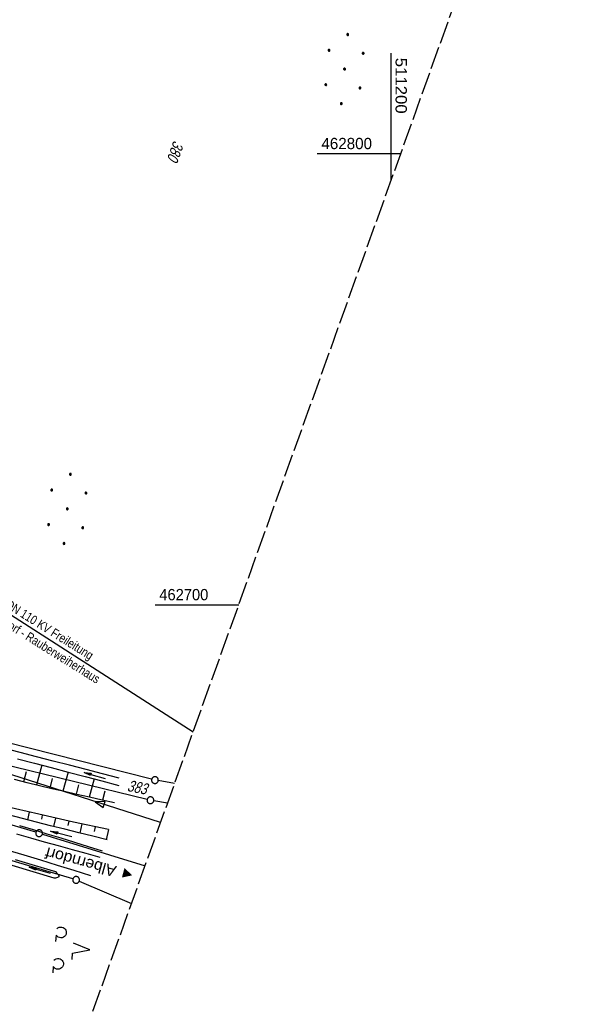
# Model space of a CAD drawing. Extents: x 510661 to 511244, y 462045 to 463013.
# Tile 26 of 30: x 511118 to 511244, y 462611 to 462830. Entities that reach past the tile are written whole.
import ezdxf

# ---------------------------------------------------------------- set-up
doc = ezdxf.new("R2010")
doc.units = 0
doc.header["$LTSCALE"] = 10
doc.header["$MEASUREMENT"] = 0
for name, pattern in [('AUSGEZOGEN', [0]), ('LT00', [0]), ('LT14', [0.6, 0.5, -0.1])]:
    doc.linetypes.add(name, pattern=pattern)
doc.layers.get('0').update_dxf_attribs({"linetype": 'LT00'})
doc.layers.add('-BLATT_106-RAND', color=7, linetype='LT14', plot=False)
for name, color, linetype in [('ABWASSERLTG', 24, 'LT00'), ('ABWASSERLTG_FLIEßPF', 26, 'Continuous'), ('DFK_FLUR_NR', 250, 'LT00'), ('DFK_GZPKT', 250, 'LT00'), ('DFK_KATASTER', 250, 'LT00'), ('DFK_NUTZUNG', 250, 'LT00'), ('ORTSRICHTUNG', 7, 'Continuous'), ('PFEIL', 140, 'AUSGEZOGEN'), ('STROM_FREILTG', 80, 'STROMFREILEITUNG'), ('STROM_TEXT', 80, 'Continuous'), ('V106_AFBR_BAB', 250, 'LT00'), ('V106_BOESCH', 250, 'LT00'), ('V106_BOSCHUNG', 250, 'LT00'), ('V106_GRABEN', 250, 'LT00'), ('V106_RASTER', 250, 'LT00')]:
    doc.layers.add(name, color=color, linetype=linetype)
doc.styles.add('Beschrift', font='ARIAL.TTF')
doc.styles.get("Standard").update_dxf_attribs({"font": 'ARIAL.TTF'})
doc.styles.add('Strom', font='txt-alt.shx')
doc.styles.add('Versorgungsltg', font='ARIAL.TTF', dxfattribs={"width": 0.8, "height": 2})
doc.linetypes.add('STROMFREILEITUNG', pattern='A,12.7,-5.5,["xx",Strom,S=2.5,R=0,X=-2.6,Y=-0.85],-4.35', length=22.55)

# ---------------------------------------------------------------- blocks, each defined once
blk = doc.blocks.new('SYMB7010')
at = {"color": 0, "linetype": 'ByBlock'}
for points in [[(-0.031408, 0.499213), (-0.093728, 0.49134), (-0.15457, 0.475719), (-0.212975, 0.452595), (-0.268021, 0.422333), (-0.31884, 0.385411), (-0.36463, 0.342411), (-0.40467, 0.29401), (-0.438329, 0.240973), (-0.465074, 0.184136), (-0.484486, 0.124395), (-0.496256, 0.062692), (-0.5002, 0)], [(-0.5002, 0), (-0.496256, -0.062692), (-0.484486, -0.124395), (-0.465075, -0.184136), (-0.438329, -0.240973), (-0.404671, -0.29401), (-0.36463, -0.342411), (-0.31884, -0.385411), (-0.268021, -0.422333), (-0.212975, -0.452595), (-0.154571, -0.475719), (-0.093728, -0.49134), (-0.031408, -0.499213), (0.031408, -0.499213)], [(0.5002, 0), (0.496256, 0.062692), (0.484485, 0.124395), (0.465074, 0.184136), (0.438329, 0.240973), (0.40467, 0.29401), (0.36463, 0.342411), (0.31884, 0.385411), (0.268021, 0.422333), (0.212975, 0.452595), (0.15457, 0.475719), (0.093728, 0.49134), (0.031408, 0.499213), (-0.031408, 0.499213)], [(0.031408, -0.499213), (0.093728, -0.491341), (0.15457, -0.475719), (0.212975, -0.452595), (0.268021, -0.422333), (0.31884, -0.385411), (0.36463, -0.342411), (0.404671, -0.294011), (0.438329, -0.240974), (0.465075, -0.184136), (0.484486, -0.124395), (0.496256, -0.062692), (0.500201, 0)]]:
    blk.add_lwpolyline(points, dxfattribs=at)
blk = doc.blocks.new('ABWASSER-FLIEßPF')
at = {"layer": 'ABWASSERLTG_FLIEßPF'}
for p, q in [((0, 0), (-2.11, 0.7)), ((-2.11, 0.7), (-2.11, -0.7)), ((-2.11, -0.7), (0, 0))]:
    blk.add_line(p, q, dxfattribs=at)
blk = doc.blocks.new('Ackerland7')
at = {"layer": 'DFK_NUTZUNG', "color": 0, "linetype": 'ByBlock'}
for p, q in [((-4, 3.93), (-4, 3.67)), ((-3.95, 3.63), (-3.95, 3.97)), ((-3.9, 3.99), (-3.9, 3.61)), ((-3.85, 3.6), (-3.85, 4)), ((-3.8, 3.99), (-3.8, 3.61)), ((-3.75, 3.63), (-3.75, 3.97)), ((-3.7, 3.93), (-3.7, 3.67)), ((-3.65, 3.8), (-3.65, 3.8)), ((3.7, 3.93), (3.7, 3.67)), ((3.75, 3.63), (3.75, 3.97)), ((3.8, 3.99), (3.8, 3.61)), ((3.85, 3.6), (3.85, 4)), ((3.9, 3.99), (3.9, 3.61)), ((3.95, 3.63), (3.95, 3.97)), ((4, 3.93), (4, 3.67)), ((4.05, 3.8), (4.05, 3.8)), ((-7.85, 0.13), (-7.85, -0.13)), ((-7.8, -0.17), (-7.8, 0.17)), ((-7.75, 0.19), (-7.75, -0.19)), ((-7.7, -0.2), (-7.7, 0.2)), ((-7.65, 0.19), (-7.65, -0.19)), ((-7.6, -0.17), (-7.6, 0.17)), ((-7.55, 0.13), (-7.55, -0.13)), ((-7.5, 0), (-7.5, 0)), ((-0.15, 0.13), (-0.15, -0.13)), ((-0.1, -0.17), (-0.1, 0.17)), ((-0.05, 0.19), (-0.05, -0.19)), ((0, -0.2), (0, 0.2)), ((0.05, 0.19), (0.05, -0.19)), ((0.1, -0.17), (0.1, 0.17)), ((0.15, 0.13), (0.15, -0.13)), ((0.2, 0), (0.2, 0)), ((7.55, 0.13), (7.55, -0.13)), ((7.6, -0.17), (7.6, 0.17)), ((7.65, 0.19), (7.65, -0.19)), ((7.7, -0.2), (7.7, 0.2)), ((7.75, 0.19), (7.75, -0.19)), ((7.8, -0.17), (7.8, 0.17)), ((7.85, 0.13), (7.85, -0.13)), ((7.9, 0), (7.9, 0)), ((-4, -3.67), (-4, -3.93)), ((-3.95, -3.97), (-3.95, -3.63)), ((-3.9, -3.61), (-3.9, -3.99)), ((-3.85, -4), (-3.85, -3.6)), ((-3.8, -3.61), (-3.8, -3.99)), ((-3.75, -3.97), (-3.75, -3.63)), ((-3.7, -3.67), (-3.7, -3.93)), ((-3.65, -3.8), (-3.65, -3.8)), ((3.7, -3.67), (3.7, -3.93)), ((3.75, -3.97), (3.75, -3.63)), ((3.8, -3.61), (3.8, -3.99)), ((3.85, -4), (3.85, -3.6)), ((3.9, -3.61), (3.9, -3.99)), ((3.95, -3.97), (3.95, -3.63)), ((4, -3.67), (4, -3.93)), ((4.05, -3.8), (4.05, -3.8))]:
    blk.add_line(p, q, dxfattribs=at)
for points in [[(-3.65, 3.8), (-3.67, 3.89), (-3.73, 3.96), (-3.81, 3.99), (-3.89, 3.99), (-3.97, 3.96), (-4.03, 3.89), (-4.05, 3.8), (-4.03, 3.71), (-3.97, 3.64), (-3.89, 3.6), (-3.81, 3.6), (-3.73, 3.64), (-3.67, 3.71), (-3.65, 3.8)], [(4.05, 3.8), (4.03, 3.89), (3.97, 3.96), (3.89, 3.99), (3.81, 3.99), (3.73, 3.96), (3.67, 3.89), (3.65, 3.8), (3.67, 3.71), (3.73, 3.64), (3.81, 3.61), (3.89, 3.61), (3.97, 3.64), (4.03, 3.71), (4.05, 3.8)], [(-7.5, 0), (-7.52, 0.09), (-7.58, 0.16), (-7.66, 0.19), (-7.74, 0.19), (-7.82, 0.16), (-7.88, 0.09), (-7.9, 0)], [(0.2, 0), (0.18, 0.09), (0.12, 0.16), (0.04, 0.19), (-0.04, 0.19), (-0.12, 0.16), (-0.18, 0.09), (-0.2, 0)], [(-0.2, 0), (-0.18, -0.09), (-0.12, -0.16), (-0.04, -0.19), (0.04, -0.19), (0.12, -0.16), (0.18, -0.09), (0.2, 0)], [(7.9, 0), (7.88, 0.09), (7.82, 0.16), (7.74, 0.19), (7.66, 0.19), (7.58, 0.16), (7.52, 0.09), (7.5, 0)], [(7.5, 0), (7.52, -0.09), (7.58, -0.16), (7.66, -0.19), (7.74, -0.19), (7.82, -0.16), (7.88, -0.09), (7.9, 0)], [(-7.9, 0), (-7.88, -0.09), (-7.82, -0.16), (-7.74, -0.19), (-7.66, -0.19), (-7.58, -0.16), (-7.52, -0.09), (-7.5, 0)], [(-3.65, -3.8), (-3.67, -3.71), (-3.73, -3.64), (-3.81, -3.61), (-3.89, -3.61), (-3.97, -3.64), (-4.03, -3.71), (-4.05, -3.8), (-4.03, -3.89), (-3.97, -3.96), (-3.89, -3.99), (-3.81, -3.99), (-3.73, -3.96), (-3.67, -3.89), (-3.65, -3.8)], [(4.05, -3.8), (4.03, -3.71), (3.97, -3.64), (3.89, -3.61), (3.81, -3.61), (3.73, -3.64), (3.67, -3.71), (3.65, -3.8), (3.67, -3.89), (3.73, -3.96), (3.81, -3.99), (3.89, -3.99), (3.97, -3.96), (4.03, -3.89), (4.05, -3.8)]]:
    blk.add_lwpolyline(points, dxfattribs=at)
blk = doc.blocks.new('Pfreil3')
at = {"layer": 'PFEIL'}
blk.add_hatch(color=256, dxfattribs=at).paths.add_polyline_path([(-1.55, 0.27), (-1.55, -0.27), (0, 0)])
for p, q in [((-1.55, 0), (-4.83, 0)), ((-1.55, -0.27), (-1.55, 0.27)), ((-1.55, 0.27), (0, 0)), ((0, 0), (-1.55, -0.27))]:
    blk.add_line(p, q, dxfattribs=at)
blk = doc.blocks.new('SYMB7201')
at = {"color": 0, "linetype": 'ByBlock'}
for p, q in [((0, 0.385), (-0.11, 0.015)), ((-0.255, -0.385), (-0.115, -0.385)), ((0.445, -0.385), (0.585, -0.385))]:
    blk.add_line(p, q, dxfattribs=at)
for points in [[(0.25, 0.015), (0.11, 0.015), (0, 0.385)], [(-0.393816, -0.383308), (-0.416239, -0.362945), (-0.432849, -0.337617), (-0.442589, -0.308936), (-0.444836, -0.27873), (-0.439449, -0.248923), (-0.426769, -0.221415), (-0.407606, -0.197958), (-0.38318, -0.180047), (-0.355047, -0.168823), (-0.325, -0.165), (-0.294953, -0.168823), (-0.26682, -0.180047), (-0.242394, -0.197959), (-0.223231, -0.221415), (-0.210551, -0.248923), (-0.205164, -0.27873), (-0.207411, -0.308936), (-0.21715, -0.337617), (-0.233761, -0.362945), (-0.256184, -0.383308)], [(0.306185, -0.383308), (0.283761, -0.362945), (0.267151, -0.337617), (0.257411, -0.308936), (0.255164, -0.27873), (0.260552, -0.248923), (0.273231, -0.221415), (0.292394, -0.197958), (0.31682, -0.180047), (0.344953, -0.168823), (0.375, -0.165), (0.405047, -0.168823), (0.43318, -0.180047), (0.457606, -0.197959), (0.476769, -0.221415), (0.489449, -0.248923), (0.494836, -0.27873), (0.492589, -0.308936), (0.48285, -0.337617), (0.466239, -0.362945), (0.443816, -0.383308)]]:
    blk.add_lwpolyline(points, dxfattribs=at)

msp = doc.modelspace()

# ---------------------------------------------------------------- linework, layer by layer
at = {"layer": '-BLATT_106-RAND'}
msp.add_lwpolyline([(510973.54, 463012.73), (510661.23, 462142.05), (510931.38, 462045.15), (511243.69, 462915.83), (510973.54, 463012.73)], dxfattribs=at)
at = {"layer": 'ABWASSERLTG', "flags": 128}
msp.add_lwpolyline([(511148.95, 462651.7), (511112.03, 462663.54), (511057.39, 462680.19), (511042.5, 462681.82), (511033.45, 462686.07), (511005.68, 462699.12), (510993.01, 462705.07), (510932.55, 462748.05), (510891.74, 462784.67)], dxfattribs=at)
at = {"layer": 'DFK_KATASTER'}
for p, q in [((511146.97, 462661.31), (511114.57, 462669.55)), ((511145.98, 462656.86), (511113.24, 462664.78)), ((511152.07, 462660.39), (511148.44, 462661.01)), ((511121.33, 462649.58), (511088.05, 462659.47)), ((511150.5, 462656.04), (511147.45, 462656.56)), ((511129.53, 462639.22), (511085.84, 462652.2)), ((511122.77, 462649.15), (511145.51, 462642.13)), ((511130.94, 462638.71), (511142.51, 462633.77))]:
    msp.add_line(p, q, dxfattribs=at)
at = {"layer": 'STROM_FREILTG', "ltscale": 0.05, "flags": 128}
msp.add_lwpolyline([(510908.14, 462830.4), (510949.9, 462804.37), (511156.16, 462671.81)], dxfattribs=at)
at = {"layer": 'V106_AFBR_BAB'}
for points in [[(511135.57, 462644), (511132.49, 462644.84), (511129.41, 462645.68), (511126.34, 462646.53), (511123.26, 462647.39), (511120.19, 462648.25), (511117.12, 462649.13)], [(511133.53, 462639.91), (511129.83, 462641.06), (511126.12, 462642.21), (511122.42, 462643.35), (511118.71, 462644.49), (511115, 462645.62)]]:
    msp.add_lwpolyline(points, dxfattribs=at)
at = {"layer": 'V106_BOESCH'}
for points in [[(511137.43, 462650.17), (511129.68, 462651.82), (511121.96, 462653.56), (511114.25, 462655.37), (511106.56, 462657.27), (511090.87, 462662.1), (511080.36, 462665.19), (511065.32, 462670.46), (511049.78, 462676.4), (511038.43, 462680.94), (511038.01, 462681.01), (511037.57, 462680.99), (511037.15, 462680.89), (511036.89, 462680.79), (511036.66, 462680.63), (511036.47, 462680.42), (511036.34, 462680.17)], [(511138.76, 462656.08), (511135.98, 462656.7), (511133.21, 462657.32), (511130.43, 462657.95), (511127.66, 462658.59), (511124.89, 462659.23), (511122.13, 462659.89), (511119.37, 462660.56), (511116.61, 462661.26)]]:
    msp.add_lwpolyline(points, dxfattribs=at)
at = {"layer": 'V106_BOSCHUNG'}
for p, q in [((511119.15, 462662.98), (511118.57, 462660.76)), ((511122.64, 462664.45), (511121.48, 462660.05)), ((511128.45, 462662.93), (511127.32, 462658.67)), ((511124.97, 462661.52), (511124.4, 462659.35)), ((511134.25, 462661.4), (511133.17, 462657.33)), ((511130.8, 462660.08), (511130.24, 462657.99)), ((511136.62, 462658.65), (511136.1, 462656.67)), ((511119.84, 462654.05), (511119.45, 462652.35)), ((511122.76, 462653.37), (511122.56, 462652.49)), ((511125.69, 462652.71), (511125.27, 462650.85)), ((511128.61, 462652.06), (511128.4, 462651.09)), ((511131.54, 462651.42), (511131.1, 462649.39)), ((511134.46, 462650.79), (511134.24, 462649.72)), ((511137.4, 462650.17), (511136.93, 462647.93))]:
    msp.add_line(p, q, dxfattribs=at)
at = {"layer": 'V106_GRABEN'}
for points in [[(511139.76, 462661.54), (511136.11, 462662.5), (511132.46, 462663.45), (511128.81, 462664.41), (511125.16, 462665.36), (511121.5, 462666.3), (511117.84, 462667.24), (511114.16, 462668.18)], [(511117.24, 462665.84), (511121, 462664.87), (511124.75, 462663.9), (511128.49, 462662.92), (511132.23, 462661.93), (511135.97, 462660.95), (511139.7, 462659.96)], [(511125.37, 462639.37), (511102.78, 462646.17), (511086.37, 462650.8), (511065.86, 462656.94), (511051.33, 462661.48), (511051.05, 462661.55), (511050.76, 462661.58), (511050.47, 462661.56), (511050.2, 462661.48), (511049.93, 462661.34), (511049.68, 462661.15), (511049.44, 462660.93), (511046.83, 462650.43), (511043.75, 462642.82), (511038.47, 462625.63), (511029.44, 462600.41)], [(511137.1, 462647.89), (511133.98, 462648.67), (511130.85, 462649.45), (511127.72, 462650.23), (511124.6, 462651.02), (511121.48, 462651.82), (511118.36, 462652.64), (511115.25, 462653.46)], [(511136.06, 462645.38), (511133.01, 462646.33), (511129.96, 462647.28), (511126.91, 462648.23), (511123.85, 462649.16), (511120.8, 462650.09), (511117.74, 462651)], [(511116.74, 462643.55), (511121.2, 462642.2), (511125.67, 462640.85)], [(511125.67, 462640.85), (511125.92, 462640.59), (511126.14, 462640.33), (511126.32, 462640.1), (511126.41, 462639.89), (511126.39, 462639.72), (511126.29, 462639.61), (511126.12, 462639.53), (511125.9, 462639.47), (511125.64, 462639.41), (511125.37, 462639.37)]]:
    msp.add_lwpolyline(points, dxfattribs=at)
at = {"layer": 'V106_RASTER'}
for p, q in [((511200, 462794.03), (511200, 462822.29)), ((511202.14, 462800), (511183.64, 462800)), ((511147.77, 462700), (511166.27, 462700))]:
    msp.add_line(p, q, dxfattribs=at)

# ---------------------------------------------------------------- block references
at = {"layer": 'ABWASSERLTG_FLIEßPF', "rotation": 162.2242666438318}
msp.add_blockref('ABWASSER-FLIEßPF', (511134.45, 462656.35), dxfattribs=at)
at = {"layer": 'DFK_GZPKT', "xscale": 1.500000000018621, "yscale": 1.5, "zscale": 1.5, "rotation": 264.7377099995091}
for p in [(511147.7, 462661.13), (511146.71, 462656.68), (511122.05, 462649.37), (511130.25, 462639.01)]:
    msp.add_blockref('SYMB7010', p, dxfattribs=at)
at = {"layer": 'DFK_NUTZUNG', "rotation": 264.7376999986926}
for p in [(511189.69, 462818.75), (511128.28, 462721.26)]:
    msp.add_blockref('Ackerland7', p, dxfattribs=at)
at = {"layer": 'DFK_NUTZUNG', "xscale": 10.00000000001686, "yscale": 10, "zscale": 10, "rotation": 264.7377100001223}
msp.add_blockref('SYMB7201', (511129.42, 462623.88), dxfattribs=at)
at = {"layer": 'PFEIL'}
for p, rotation in [((511132.01, 462662.83), 163.9911661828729), ((511124.59, 462649.8), 165.8013217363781), ((511119.88, 462641.84), 163.614035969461)]:
    msp.add_blockref('Pfreil3', p, dxfattribs=dict(at, rotation=rotation))

# ---------------------------------------------------------------- texts
at = {"layer": 'DFK_FLUR_NR', "oblique": 13.754, "width": 0.75}
for s, rotation, p in [('380', 250.2675, (511151.87, 462803.05)), ('383', 348.9906, (511141.42, 462658.74))]:
    msp.add_text(s, height=2.5, rotation=rotation, dxfattribs=at).set_placement(p)
at = {"layer": 'ORTSRICHTUNG', "insert": (511133.73, 462643.62), "char_height": 2.5, "attachment_point": 8, "rotation": 164.5853, "style": 'Beschrift'}
msp.add_mtext('◄ Alberndorf', dxfattribs=at)
at = {"layer": 'STROM_TEXT', "insert": (511122.45, 462693.47), "char_height": 2, "attachment_point": 5, "rotation": 327.9695, "line_spacing_factor": 1.1, "style": 'Versorgungsltg'}
msp.add_mtext('E.ON 110 KV Freileitung\\PSchwandorf - Rauberweiherhaus', dxfattribs=at)
at = {"layer": 'V106_RASTER'}
for s, rotation, width, p in [(' 511200', -89.9992, 1.063, (511201, 462822.29)), (' 462800', 0.0008, 0.962, (511183.64, 462801)), (' 462700', 0.0008, 0.931, (511147.77, 462701))]:
    msp.add_text(s, height=2.5, rotation=rotation, dxfattribs=dict(at, width=width)).set_placement(p)

doc.saveas('drawing.dxf')
